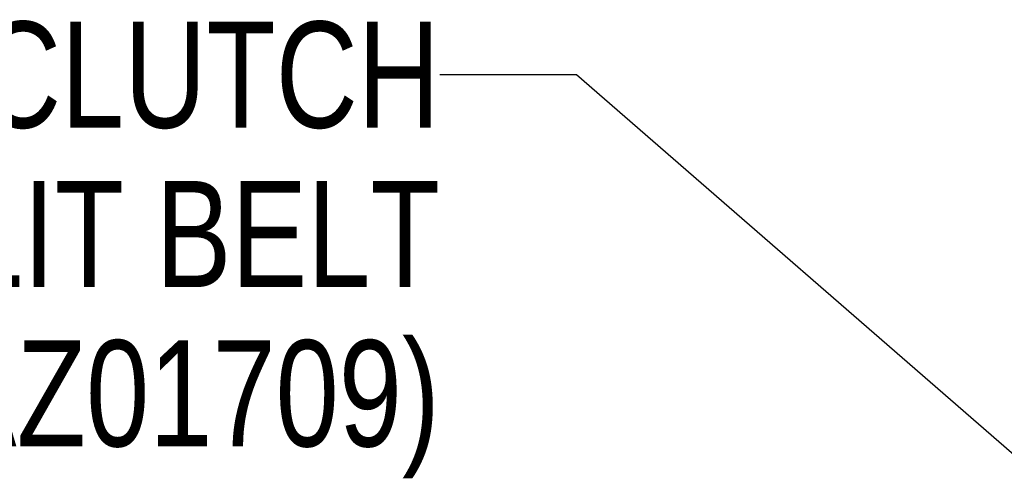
# Model space of a CAD drawing. Header units: inches. Extents: x 0 to 34, y 0 to 22.
# Tile 97 of 175: x 18.047 to 19.345, y 13.569 to 14.178. Entities that reach past the tile are written whole.
import ezdxf

# ---------------------------------------------------------------- set-up
doc = ezdxf.new("R2010")
doc.units = ezdxf.units.IN
doc.header["$LTSCALE"] = 1.87
doc.header["$MEASUREMENT"] = 0
doc.layers.get('0').update_dxf_attribs({"linetype": 'CONTINUOUS'})
doc.layers.add('94_3D_NOTES', color=7, linetype='CONTINUOUS')
doc.styles.get("Standard").update_dxf_attribs({"font": 'txt', "width": 0.8})
doc.dimstyles.get("Standard").update_dxf_attribs({"dimtxt": 0.14, "dimasz": 0.156, "dimexe": 0.125, "dimexo": 0.0625, "dimgap": 0.09, "dimtad": 0, "dimtih": 1, "dimtoh": 1, "dimdec": 3, "dimzin": 4, "dimdsep": 46, "dimtxsty": 'Standard', "dimblk": '_FILLED', "dimblk1": '_FILLED', "dimblk2": '_FILLED', "dimcen": 0.09, "dimadec": 0, "dimazin": 0, "dimtol": 1, "dimtp": 0.001, "dimtm": 0.001, "dimtfac": 1, "dimtdec": 3, "dimtofl": 0, "dimtmove": 0, "dimatfit": 3, "dimldrblk": '_FILLED', "dimfxl": 0, "dimtolj": 1, "dimtzin": 4, "dimarcsym": 0})

# ---------------------------------------------------------------- blocks, each defined once
blk = doc.blocks.new('_FILLED')
at = {"color": 0, "linetype": 'ByBlock'}
blk.add_solid([(0, 0), (-1, 0.2003), (-1, -0.2003)], dxfattribs=at)

msp = doc.modelspace()

# ---------------------------------------------------------------- texts
at = {"layer": '94_3D_NOTES', "color": 2, "linetype": 'Continuous', "insert": (18.600873, 14.175123), "char_height": 0.14, "width": 2.8, "attachment_point": 3, "line_spacing_factor": 0.9}
msp.add_mtext('BELT, SPROCKET AND CLUTCH\\PHORIZONTALLY-SPLIT BELT\\PCOVER ASSY (AZ01709)', dxfattribs=at)

# ---------------------------------------------------------------- leaders
at = {"layer": '94_3D_NOTES', "color": 2, "linetype": 'Continuous', "annotation_type": 0, "has_hookline": 1, "hookline_direction": 1, "text_width": 2.70797}
msp.add_leader([(19.733133, 13.277517), (18.780873, 14.105123), (18.600873, 14.105123)], dimstyle='Standard', override={"dimtad": 0}, dxfattribs=at)

doc.saveas('drawing.dxf')
